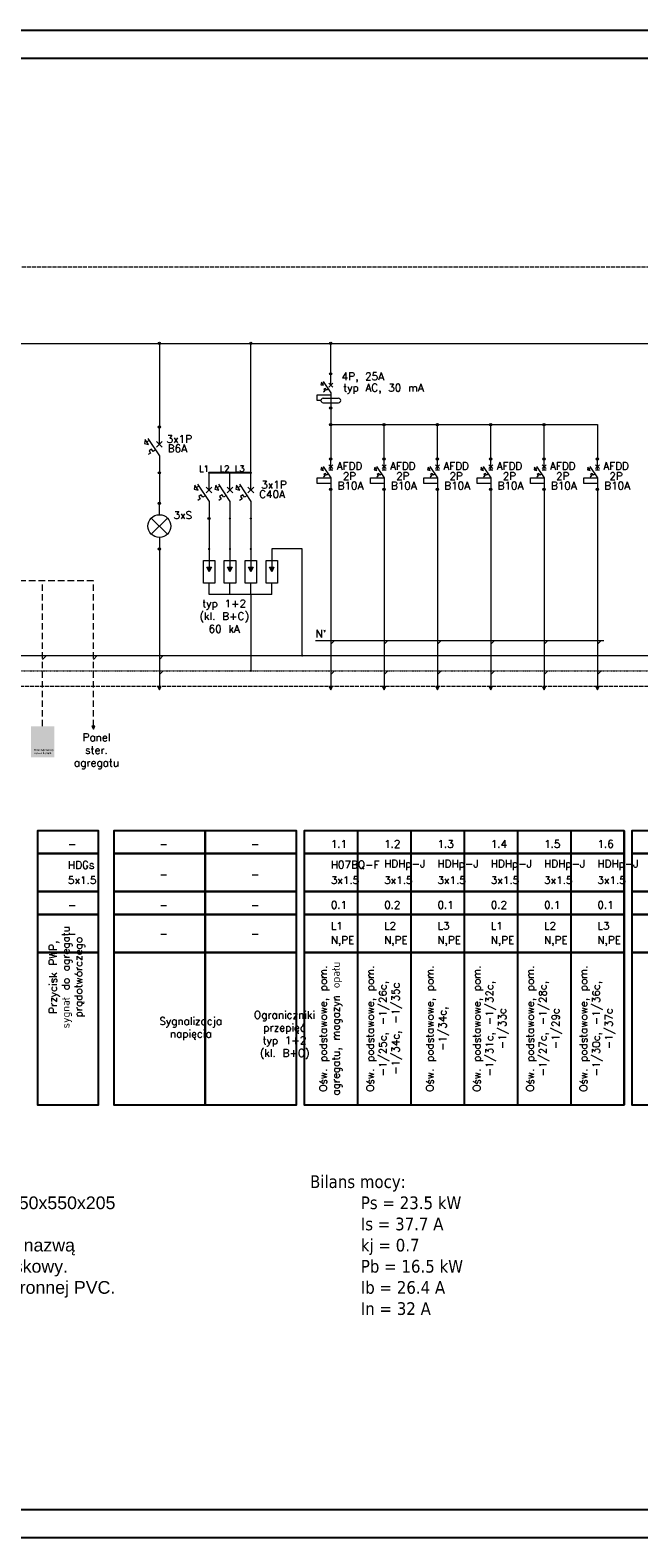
# Model space of a CAD drawing. Header units: millimetres. Extents: x -14609 to 44937, y 52278 to 67558.
# Tile 17 of 48: x 35961 to 37160, y 52278 to 55248. Entities that reach past the tile are written whole.
import ezdxf

# ---------------------------------------------------------------- set-up
doc = ezdxf.new("R2010")
doc.units = ezdxf.units.MM
for name, pattern in [('_DASH', [10, 8, -2]), ('ArcadiaLine2077533452649863992', [0]), ('CACHE', [9.525, 6.35, -3.175]), ('DASHED2', [0.09525, 0.0635, -0.03175])]:
    doc.linetypes.add(name, pattern=pattern)
doc.layers.add('[Pp] el. dodatkowe  (p.poż)', color=255, linetype='Continuous')
doc.layers.add('IE_Schemat', color=7, linetype='Continuous', lineweight=25)
doc.styles.add('ArCADiaStyle', font='txt.shx')
doc.styles.add('MB_Elektryka', font='arial.ttf')
doc.styles.get("Standard").update_dxf_attribs({"font": 'arial.ttf'})

# ---------------------------------------------------------------- blocks, each defined once
blk = doc.blocks.new('*U22')
for p, q in [((0, 540), (0, 0)), ((105, 540), (105, 0)), ((210, 540), (210, 0)), ((315, 540), (315, 0)), ((420, 540), (420, 0)), ((525, 540), (525, 0))]:
    blk.add_line(p, q)
at = {"layer": 'IE_Schemat'}
for points in [[(-105, 495), (525, 495), (525, 540), (-105, 540)], [(-105, 420), (525, 420), (525, 495), (-105, 495)], [(-105, 375), (525, 375), (525, 420), (-105, 420)], [(-105, 300), (525, 300), (525, 375), (-105, 375)], [(525, 300), (-105, 300), (-105, 0), (525, 0)]]:
    blk.add_lwpolyline(points, close=True, dxfattribs=at)
blk = doc.blocks.new('*U69')
for points in [[(0, 0), (-6200, 0), (-6200, 2970), (0, 2970)], [(-55, 55), (-6000, 55), (-6000, 2915), (-55, 2915)]]:
    blk.add_lwpolyline(points, close=True)
blk = doc.blocks.new('[Pp] p.poż. WP')
at = {"layer": '[Pp] el. dodatkowe  (p.poż)', "lineweight": 5}
h = blk.add_hatch(color=0, dxfattribs=at)
h.paths.add_polyline_path([(-12.8, 37.8), (25.3, 37.8), (25.3, -12.8), (-12.8, -12.8)])
h.paths.add_polyline_path([(-12.5, 37.5), (25, 37.5), (25, -12.5), (-12.5, -12.5)], flags=16)
h.paths.add_polyline_path([(-11.3, 2.8), (23.8, 2.8), (23.8, -10.8), (-11.3, -10.8)], flags=0)
h.paths.add_polyline_path([(-11, 2.5), (23.5, 2.5), (23.5, -10.5), (-11, -10.5)], flags=0)
h.paths.add_polyline_path([(8.8, 33.6), (5.3, 33.6), (1.3, 18), (9.5, 20.5), (6.2, 11.1), (4.8, 12.2), (4.5, 6), (8.6, 10.6), (6.9, 10.8), (12.5, 23.1), (3.9, 20.8)], flags=0)
h = blk.add_hatch(color=1, dxfattribs=at)
h.paths.add_polyline_path([(-12.5, 37.5), (25, 37.5), (25, -12.5), (-12.5, -12.5)])
h.paths.add_polyline_path([(8.8, 33.6), (5.3, 33.6), (1.3, 18), (9.5, 20.5), (6.2, 11.1), (4.8, 12.2), (4.5, 6), (8.6, 10.6), (6.9, 10.8), (12.5, 23.1), (3.9, 20.8)], flags=16)
h.paths.add_polyline_path([(-11.3, 2.8), (23.8, 2.8), (23.8, -10.8), (-11.3, -10.8)], flags=16)
h.paths.add_polyline_path([(-11, 2.5), (23.5, 2.5), (23.5, -10.5), (-11, -10.5)], flags=0)
at = {"layer": '[Pp] el. dodatkowe  (p.poż)', "color": 0, "lineweight": 5, "insert": (-8, 0.7), "char_height": 3, "width": 30.34, "attachment_point": 1, "style": 'MB_Elektryka'}
blk.add_mtext('{\\W0.9;Przeciwpo\\fArial|b0|i0|c238|p34;żarowy^Jwyłącznik prądu}', dxfattribs=at)

msp = doc.modelspace()

# ---------------------------------------------------------------- hatches: boundary and pattern name
at = {"layer": 'IE_Schemat', "linetype": 'Continuous'}
for points in [[(36217.9, 54631.3), (36217.8, 54631.9), (36217, 54633.1), (36215.6, 54633.6), (36214.2, 54633.1), (36213.5, 54631.9), (36213.4, 54631.3), (36213.5, 54630.8), (36214.2, 54629.6), (36215.6, 54629.1), (36217, 54629.6), (36217.8, 54630.8)], [(36397.9, 54631.3), (36397.8, 54631.9), (36397, 54633.1), (36395.6, 54633.6), (36394.2, 54633.1), (36393.5, 54631.9), (36393.4, 54631.3), (36393.5, 54630.8), (36394.2, 54629.6), (36395.6, 54629.1), (36397, 54629.6), (36397.8, 54630.8)], [(36555.4, 54631.3), (36555.3, 54631.9), (36554.5, 54633.1), (36553.1, 54633.6), (36551.7, 54633.1), (36551, 54631.9), (36550.9, 54631.3), (36551, 54630.8), (36551.7, 54629.6), (36553.1, 54629.1), (36554.5, 54629.6), (36555.3, 54630.8)], [(36555.4, 54571.3), (36555.3, 54571.9), (36554.5, 54573.1), (36553.1, 54573.6), (36551.7, 54573.1), (36551, 54571.9), (36550.9, 54571.3), (36551, 54570.8), (36551.7, 54569.6), (36553.1, 54569.1), (36554.5, 54569.6), (36555.3, 54570.8)], [(36555.4, 54503.8), (36555.3, 54504.4), (36554.5, 54505.6), (36553.1, 54506.1), (36551.7, 54505.6), (36551, 54504.4), (36550.9, 54503.8), (36551, 54503.3), (36551.7, 54502.1), (36553.1, 54501.6), (36554.5, 54502.1), (36555.3, 54503.3)], [(36555.4, 54503.8), (36555.3, 54504.4), (36554.5, 54505.6), (36553.1, 54506.1), (36551.7, 54505.6), (36551, 54504.4), (36550.9, 54503.8), (36551, 54503.3), (36551.7, 54502.1), (36553.1, 54501.6), (36554.5, 54502.1), (36555.3, 54503.3)], [(36555.4, 54503.8), (36555.3, 54504.4), (36554.5, 54505.6), (36553.1, 54506.1), (36551.7, 54505.6), (36551, 54504.4), (36550.9, 54503.8), (36551, 54503.3), (36551.7, 54502.1), (36553.1, 54501.6), (36554.5, 54502.1), (36555.3, 54503.3)], [(36555.4, 54503.8), (36555.3, 54504.4), (36554.5, 54505.6), (36553.1, 54506.1), (36551.7, 54505.6), (36551, 54504.4), (36550.9, 54503.8), (36551, 54503.3), (36551.7, 54502.1), (36553.1, 54501.6), (36554.5, 54502.1), (36555.3, 54503.3)], [(36555.4, 54503.8), (36555.3, 54504.4), (36554.5, 54505.6), (36553.1, 54506.1), (36551.7, 54505.6), (36551, 54504.4), (36550.9, 54503.8), (36551, 54503.3), (36551.7, 54502.1), (36553.1, 54501.6), (36554.5, 54502.1), (36555.3, 54503.3)], [(36555.4, 54503.8), (36555.3, 54504.4), (36554.5, 54505.6), (36553.1, 54506.1), (36551.7, 54505.6), (36551, 54504.4), (36550.9, 54503.8), (36551, 54503.3), (36551.7, 54502.1), (36553.1, 54501.6), (36554.5, 54502.1), (36555.3, 54503.3)], [(36555.4, 54503.8), (36555.3, 54504.4), (36554.5, 54505.6), (36553.1, 54506.1), (36551.7, 54505.6), (36551, 54504.4), (36550.9, 54503.8), (36551, 54503.3), (36551.7, 54502.1), (36553.1, 54501.6), (36554.5, 54502.1), (36555.3, 54503.3)], [(36555.4, 54503.8), (36555.3, 54504.4), (36554.5, 54505.6), (36553.1, 54506.1), (36551.7, 54505.6), (36551, 54504.4), (36550.9, 54503.8), (36551, 54503.3), (36551.7, 54502.1), (36553.1, 54501.6), (36554.5, 54502.1), (36555.3, 54503.3)], [(36555.4, 54503.8), (36555.3, 54504.4), (36554.5, 54505.6), (36553.1, 54506.1), (36551.7, 54505.6), (36551, 54504.4), (36550.9, 54503.8), (36551, 54503.3), (36551.7, 54502.1), (36553.1, 54501.6), (36554.5, 54502.1), (36555.3, 54503.3)], [(36555.4, 54471.3), (36555.3, 54471.9), (36554.5, 54473.1), (36553.1, 54473.6), (36551.7, 54473.1), (36551, 54471.9), (36550.9, 54471.3), (36551, 54470.8), (36551.7, 54469.6), (36553.1, 54469.1), (36554.5, 54469.6), (36555.3, 54470.8)], [(36660.4, 54471.3), (36660.3, 54471.9), (36659.5, 54473.1), (36658.1, 54473.6), (36656.7, 54473.1), (36656, 54471.9), (36655.9, 54471.3), (36656, 54470.8), (36656.7, 54469.6), (36658.1, 54469.1), (36659.5, 54469.6), (36660.3, 54470.8)], [(36765.4, 54471.3), (36765.3, 54471.9), (36764.5, 54473.1), (36763.1, 54473.6), (36761.7, 54473.1), (36761, 54471.9), (36760.9, 54471.3), (36761, 54470.8), (36761.7, 54469.6), (36763.1, 54469.1), (36764.5, 54469.6), (36765.3, 54470.8)], [(36870.4, 54471.3), (36870.3, 54471.9), (36869.5, 54473.1), (36868.1, 54473.6), (36866.7, 54473.1), (36866, 54471.9), (36865.9, 54471.3), (36866, 54470.8), (36866.7, 54469.6), (36868.1, 54469.1), (36869.5, 54469.6), (36870.3, 54470.8)], [(36975.4, 54471.3), (36975.3, 54471.9), (36974.5, 54473.1), (36973.1, 54473.6), (36971.7, 54473.1), (36971, 54471.9), (36970.9, 54471.3), (36971, 54470.8), (36971.7, 54469.6), (36973.1, 54469.1), (36974.5, 54469.6), (36975.3, 54470.8)], [(36217.9, 54466.3), (36217.8, 54466.9), (36217, 54468.1), (36215.6, 54468.6), (36214.2, 54468.1), (36213.5, 54466.9), (36213.4, 54466.3), (36213.5, 54465.8), (36214.2, 54464.6), (36215.6, 54464.1), (36217, 54464.6), (36217.8, 54465.8)], [(36555.4, 54403.8), (36555.3, 54404.4), (36554.5, 54405.6), (36553.1, 54406.1), (36551.7, 54405.6), (36551, 54404.4), (36550.9, 54403.8), (36551, 54403.3), (36551.7, 54402.1), (36553.1, 54401.6), (36554.5, 54402.1), (36555.3, 54403.3)], [(36660.4, 54403.8), (36660.3, 54404.4), (36659.5, 54405.6), (36658.1, 54406.1), (36656.7, 54405.6), (36656, 54404.4), (36655.9, 54403.8), (36656, 54403.3), (36656.7, 54402.1), (36658.1, 54401.6), (36659.5, 54402.1), (36660.3, 54403.3)], [(36765.4, 54403.8), (36765.3, 54404.4), (36764.5, 54405.6), (36763.1, 54406.1), (36761.7, 54405.6), (36761, 54404.4), (36760.9, 54403.8), (36761, 54403.3), (36761.7, 54402.1), (36763.1, 54401.6), (36764.5, 54402.1), (36765.3, 54403.3)], [(36870.4, 54403.8), (36870.3, 54404.4), (36869.5, 54405.6), (36868.1, 54406.1), (36866.7, 54405.6), (36866, 54404.4), (36865.9, 54403.8), (36866, 54403.3), (36866.7, 54402.1), (36868.1, 54401.6), (36869.5, 54402.1), (36870.3, 54403.3)], [(36975.4, 54403.8), (36975.3, 54404.4), (36974.5, 54405.6), (36973.1, 54406.1), (36971.7, 54405.6), (36971, 54404.4), (36970.9, 54403.8), (36971, 54403.3), (36971.7, 54402.1), (36973.1, 54401.6), (36974.5, 54402.1), (36975.3, 54403.3)], [(37080.4, 54403.8), (37080.3, 54404.4), (37079.5, 54405.6), (37078.1, 54406.1), (37076.7, 54405.6), (37076, 54404.4), (37075.9, 54403.8), (37076, 54403.3), (37076.7, 54402.1), (37078.1, 54401.6), (37079.5, 54402.1), (37080.3, 54403.3)], [(36217.9, 54376.3), (36217.8, 54376.9), (36217, 54378.1), (36215.6, 54378.6), (36214.2, 54378.1), (36213.5, 54376.9), (36213.4, 54376.3), (36213.5, 54375.8), (36214.2, 54374.6), (36215.6, 54374.1), (36217, 54374.6), (36217.8, 54375.8)], [(36315.7, 54376.3), (36315.6, 54376.9), (36314.8, 54378.1), (36313.4, 54378.6), (36312, 54378.1), (36311.3, 54376.9), (36311.2, 54376.3), (36311.3, 54375.8), (36312, 54374.6), (36313.4, 54374.1), (36314.8, 54374.6), (36315.6, 54375.8)], [(36356.8, 54376.3), (36356.7, 54376.9), (36355.9, 54378.1), (36354.5, 54378.6), (36353.1, 54378.1), (36352.4, 54376.9), (36352.3, 54376.3), (36352.4, 54375.8), (36353.1, 54374.6), (36354.5, 54374.1), (36355.9, 54374.6), (36356.7, 54375.8)], [(36397.9, 54376.3), (36397.8, 54376.9), (36397, 54378.1), (36395.6, 54378.6), (36394.2, 54378.1), (36393.5, 54376.9), (36393.4, 54376.3), (36393.5, 54375.8), (36394.2, 54374.6), (36395.6, 54374.1), (36397, 54374.6), (36397.8, 54375.8)], [(36555.4, 54343.8), (36555.3, 54344.4), (36554.5, 54345.6), (36553.1, 54346.1), (36551.7, 54345.6), (36551, 54344.4), (36550.9, 54343.8), (36551, 54343.3), (36551.7, 54342.1), (36553.1, 54341.6), (36554.5, 54342.1), (36555.3, 54343.3)], [(36660.4, 54343.8), (36660.3, 54344.4), (36659.5, 54345.6), (36658.1, 54346.1), (36656.7, 54345.6), (36656, 54344.4), (36655.9, 54343.8), (36656, 54343.3), (36656.7, 54342.1), (36658.1, 54341.6), (36659.5, 54342.1), (36660.3, 54343.3)], [(36765.4, 54343.8), (36765.3, 54344.4), (36764.5, 54345.6), (36763.1, 54346.1), (36761.7, 54345.6), (36761, 54344.4), (36760.9, 54343.8), (36761, 54343.3), (36761.7, 54342.1), (36763.1, 54341.6), (36764.5, 54342.1), (36765.3, 54343.3)], [(36870.4, 54343.8), (36870.3, 54344.4), (36869.5, 54345.6), (36868.1, 54346.1), (36866.7, 54345.6), (36866, 54344.4), (36865.9, 54343.8), (36866, 54343.3), (36866.7, 54342.1), (36868.1, 54341.6), (36869.5, 54342.1), (36870.3, 54343.3)], [(36975.4, 54343.8), (36975.3, 54344.4), (36974.5, 54345.6), (36973.1, 54346.1), (36971.7, 54345.6), (36971, 54344.4), (36970.9, 54343.8), (36971, 54343.3), (36971.7, 54342.1), (36973.1, 54341.6), (36974.5, 54342.1), (36975.3, 54343.3)], [(37080.4, 54343.8), (37080.3, 54344.4), (37079.5, 54345.6), (37078.1, 54346.1), (37076.7, 54345.6), (37076, 54344.4), (37075.9, 54343.8), (37076, 54343.3), (37076.7, 54342.1), (37078.1, 54341.6), (37079.5, 54342.1), (37080.3, 54343.3)], [(36217.9, 54316.3), (36217.8, 54316.9), (36217, 54318.1), (36215.6, 54318.6), (36214.2, 54318.1), (36213.5, 54316.9), (36213.4, 54316.3), (36213.5, 54315.8), (36214.2, 54314.6), (36215.6, 54314.1), (36217, 54314.6), (36217.8, 54315.8)], [(36315.7, 54286.3), (36315.6, 54286.9), (36314.8, 54288.1), (36313.4, 54288.6), (36312, 54288.1), (36311.3, 54286.9), (36311.2, 54286.3), (36311.3, 54285.8), (36312, 54284.6), (36313.4, 54284.1), (36314.8, 54284.6), (36315.6, 54285.8)], [(36356.8, 54286.3), (36356.7, 54286.9), (36355.9, 54288.1), (36354.5, 54288.6), (36353.1, 54288.1), (36352.4, 54286.9), (36352.3, 54286.3), (36352.4, 54285.8), (36353.1, 54284.6), (36354.5, 54284.1), (36355.9, 54284.6), (36356.7, 54285.8)], [(36397.9, 54286.3), (36397.8, 54286.9), (36397, 54288.1), (36395.6, 54288.6), (36394.2, 54288.1), (36393.5, 54286.9), (36393.4, 54286.3), (36393.5, 54285.8), (36394.2, 54284.6), (36395.6, 54284.1), (36397, 54284.6), (36397.8, 54285.8)], [(36217.9, 54226.3), (36217.8, 54226.9), (36217, 54228.1), (36215.6, 54228.6), (36214.2, 54228.1), (36213.5, 54226.9), (36213.4, 54226.3), (36213.5, 54225.8), (36214.2, 54224.6), (36215.6, 54224.1), (36217, 54224.6), (36217.8, 54225.8)], [(36315.7, 54226.3), (36315.6, 54226.9), (36314.8, 54228.1), (36313.4, 54228.6), (36312, 54228.1), (36311.3, 54226.9), (36311.2, 54226.3), (36311.3, 54225.8), (36312, 54224.6), (36313.4, 54224.1), (36314.8, 54224.6), (36315.6, 54225.8)], [(36356.8, 54226.3), (36356.7, 54226.9), (36355.9, 54228.1), (36354.5, 54228.6), (36353.1, 54228.1), (36352.4, 54226.9), (36352.3, 54226.3), (36352.4, 54225.8), (36353.1, 54224.6), (36354.5, 54224.1), (36355.9, 54224.6), (36356.7, 54225.8)], [(36397.9, 54226.3), (36397.8, 54226.9), (36397, 54228.1), (36395.6, 54228.6), (36394.2, 54228.1), (36393.5, 54226.9), (36393.4, 54226.3), (36393.5, 54225.8), (36394.2, 54224.6), (36395.6, 54224.1), (36397, 54224.6), (36397.8, 54225.8)], [(36313.4, 54181.3), (36308.9, 54190.3), (36317.9, 54190.3)], [(36354.5, 54181.3), (36350, 54190.3), (36359, 54190.3)], [(36395.6, 54181.3), (36391.1, 54190.3), (36400.1, 54190.3)], [(36436.7, 54181.3), (36432.2, 54190.3), (36441.2, 54190.3)], [(36499, 54016.3), (36498.9, 54016.9), (36498.1, 54018.1), (36496.7, 54018.6), (36495.4, 54018.1), (36494.6, 54016.9), (36494.5, 54016.3), (36494.6, 54015.8), (36495.4, 54014.6), (36496.7, 54014.1), (36498.1, 54014.6), (36498.9, 54015.8)], [(36397.9, 53986.3), (36397.8, 53986.9), (36397, 53988.1), (36395.6, 53988.6), (36394.2, 53988.1), (36393.5, 53986.9), (36393.4, 53986.3), (36393.5, 53985.8), (36394.2, 53984.6), (36395.6, 53984.1), (36397, 53984.6), (36397.8, 53985.8)], [(36212.6, 53954.8), (36215.6, 53948.8), (36218.6, 53954.8)], [(36550.1, 53954.7), (36553.1, 53948.7), (36556.1, 53954.7)], [(36655.1, 53954.7), (36658.1, 53948.7), (36661.1, 53954.7)], [(36760.1, 53954.7), (36763.1, 53948.7), (36766.1, 53954.7)], [(36865.1, 53954.7), (36868.1, 53948.7), (36871.1, 53954.7)], [(36970.1, 53954.7), (36973.1, 53948.7), (36976.1, 53954.7)], [(37075.1, 53954.7), (37078.1, 53948.7), (37081.1, 53954.7)], [(36082.6, 53877.2), (36085.6, 53871.2), (36088.6, 53877.2)]]:
    msp.add_hatch(color=256, dxfattribs=at).paths.add_polyline_path(points)

# ---------------------------------------------------------------- linework, layer by layer
at = {"layer": 'IE_Schemat', "linetype": 'ArcadiaLine2077533452649863992', "lineweight": 18}
for p, q in [((35210.6, 54631.3), (39683, 54631.3)), ((36215.6, 54631.3), (36215.6, 54466.3)), ((36395.6, 54376.3), (36395.6, 54631.3)), ((36553.1, 54571.3), (36553.1, 54631.3)), ((36553.1, 54548.8), (36553.1, 54571.3)), ((36526.1, 54518.8), (36526.1, 54530.1)), ((36526.1, 54530.1), (36553.1, 54530.1)), ((36534.5, 54555), (36533.4, 54549.8)), ((36533.4, 54549.8), (36538.6, 54548.7)), ((36538.6, 54548.7), (36534.5, 54555)), ((36539.7, 54553.9), (36536.6, 54551.9)), ((36538.1, 54556.3), (36553.1, 54533.8)), ((36541.6, 54537.2), (36538.5, 54535.2)), ((36542.7, 54542.4), (36539.6, 54540.4)), ((36539.6, 54540.4), (36541.6, 54537.2)), ((36544.7, 54539.3), (36542.7, 54542.4)), ((36542.7, 54542.4), (36542.7, 54542.4)), ((36547.9, 54541.3), (36544.7, 54539.3)), ((36549.4, 54552.6), (36556.9, 54545.1)), ((36556.9, 54552.6), (36549.4, 54545.1)), ((36553.1, 54533.8), (36553.1, 54503.8)), ((36533.6, 54518.8), (36526.1, 54518.8)), ((36538.1, 54523.3), (36568.1, 54523.3)), ((36538.1, 54514.3), (36568.1, 54514.3)), ((36553.1, 54503.8), (36553.1, 54471.3)), ((36553.1, 54471.3), (36553.1, 54403.8)), ((36553.1, 54471.3), (37078.1, 54471.3)), ((36658.1, 54403.8), (36658.1, 54471.3)), ((36763.1, 54403.8), (36763.1, 54471.3)), ((36868.1, 54403.8), (36868.1, 54471.3)), ((36973.1, 54403.8), (36973.1, 54471.3)), ((37078.1, 54471.3), (37078.1, 54403.8)), ((36187.7, 54441.8), (36186.1, 54434.1)), ((36193.9, 54432.4), (36187.7, 54441.8)), ((36195.5, 54440.2), (36190.8, 54437.1)), ((36193.1, 54443.8), (36215.6, 54410.1)), ((36215.6, 54432.6), (36215.6, 54466.3)), ((36186.1, 54434.1), (36193.9, 54432.4)), ((36198.3, 54415.2), (36193.6, 54412.1)), ((36200, 54423), (36195.3, 54419.9)), ((36195.3, 54419.9), (36198.3, 54415.2)), ((36203, 54418.3), (36200, 54423)), ((36200, 54423), (36200, 54423)), ((36207.8, 54421.3), (36203, 54418.3)), ((36210, 54438.2), (36221.3, 54426.9)), ((36221.3, 54438.2), (36210, 54426.9)), ((36215.6, 54410.1), (36215.6, 54376.3)), ((36534.5, 54387.5), (36533.4, 54382.3)), ((36533.4, 54382.3), (36538.6, 54381.2)), ((36538.6, 54381.2), (36534.5, 54387.5)), ((36539.7, 54386.4), (36536.6, 54384.4)), ((36538.1, 54388.8), (36553.1, 54366.3)), ((36557.1, 54381.3), (36549.1, 54381.3)), ((36549.4, 54392.1), (36556.9, 54384.6)), ((36556.9, 54392.1), (36549.4, 54384.6)), ((36553.1, 54381.3), (36553.1, 54403.8)), ((36639.5, 54387.5), (36638.4, 54382.3)), ((36638.4, 54382.3), (36643.6, 54381.2)), ((36643.6, 54381.2), (36639.5, 54387.5)), ((36644.7, 54386.4), (36641.6, 54384.4)), ((36643.1, 54388.8), (36658.1, 54366.3)), ((36662.1, 54381.3), (36654.1, 54381.3)), ((36654.4, 54392.1), (36661.9, 54384.6)), ((36661.9, 54392.1), (36654.4, 54384.6)), ((36658.1, 54381.3), (36658.1, 54403.8)), ((36744.5, 54387.5), (36743.4, 54382.3)), ((36743.4, 54382.3), (36748.6, 54381.2)), ((36748.6, 54381.2), (36744.5, 54387.5)), ((36749.7, 54386.4), (36746.6, 54384.4)), ((36748.1, 54388.8), (36763.1, 54366.3)), ((36767.1, 54381.3), (36759.1, 54381.3)), ((36759.4, 54392.1), (36766.9, 54384.6)), ((36766.9, 54392.1), (36759.4, 54384.6)), ((36763.1, 54381.3), (36763.1, 54403.8)), ((36849.5, 54387.5), (36848.4, 54382.3)), ((36848.4, 54382.3), (36853.6, 54381.2)), ((36853.6, 54381.2), (36849.5, 54387.5)), ((36854.7, 54386.4), (36851.6, 54384.4)), ((36853.1, 54388.8), (36868.1, 54366.3)), ((36872.1, 54381.3), (36864.1, 54381.3)), ((36864.4, 54392.1), (36871.9, 54384.6)), ((36871.9, 54392.1), (36864.4, 54384.6)), ((36868.1, 54381.3), (36868.1, 54403.8)), ((36954.5, 54387.5), (36953.4, 54382.3)), ((36953.4, 54382.3), (36958.6, 54381.2)), ((36958.6, 54381.2), (36954.5, 54387.5)), ((36959.7, 54386.4), (36956.6, 54384.4)), ((36958.1, 54388.8), (36973.1, 54366.3)), ((36977.1, 54381.3), (36969.1, 54381.3)), ((36969.4, 54392.1), (36976.9, 54384.6)), ((36976.9, 54392.1), (36969.4, 54384.6)), ((36973.1, 54381.3), (36973.1, 54403.8)), ((37059.5, 54387.5), (37058.4, 54382.3)), ((37058.4, 54382.3), (37063.6, 54381.2)), ((37063.6, 54381.2), (37059.5, 54387.5)), ((37064.7, 54386.4), (37061.6, 54384.4)), ((37063.1, 54388.8), (37078.1, 54366.3)), ((37082.1, 54381.3), (37074.1, 54381.3)), ((37074.4, 54392.1), (37081.9, 54384.6)), ((37081.9, 54392.1), (37074.4, 54384.6)), ((37078.1, 54381.3), (37078.1, 54403.8)), ((36215.6, 54376.3), (36215.6, 54316.3)), ((36285.5, 54351.8), (36283.9, 54344.1)), ((36291.7, 54342.4), (36285.5, 54351.8)), ((36290.9, 54353.8), (36313.4, 54320.1)), ((36313.4, 54342.6), (36313.4, 54376.3)), ((36326.6, 54351.8), (36325, 54344.1)), ((36332.8, 54342.4), (36326.6, 54351.8)), ((36332, 54353.8), (36354.5, 54320.1)), ((36354.5, 54342.6), (36354.5, 54376.3)), ((36367.7, 54351.8), (36366.1, 54344.1)), ((36373.9, 54342.4), (36367.7, 54351.8)), ((36373.1, 54353.8), (36395.6, 54320.1)), ((36395.6, 54342.6), (36395.6, 54376.3)), ((36526.1, 54355.1), (36526.1, 54366.3)), ((36526.1, 54366.3), (36553.1, 54366.3)), ((36553.1, 54355.1), (36526.1, 54355.1)), ((36541.6, 54369.7), (36538.5, 54367.7)), ((36542.7, 54374.9), (36539.6, 54372.9)), ((36539.6, 54372.9), (36541.6, 54369.7)), ((36544.7, 54371.8), (36542.7, 54374.9)), ((36542.7, 54374.9), (36542.7, 54374.9)), ((36547.9, 54373.8), (36544.7, 54371.8)), ((36553.1, 54366.3), (36553.1, 54343.8)), ((36631.1, 54355.1), (36631.1, 54366.3)), ((36631.1, 54366.3), (36658.1, 54366.3)), ((36658.1, 54355.1), (36631.1, 54355.1)), ((36646.6, 54369.7), (36643.5, 54367.7)), ((36647.7, 54374.9), (36644.6, 54372.9)), ((36644.6, 54372.9), (36646.6, 54369.7)), ((36649.7, 54371.8), (36647.7, 54374.9)), ((36647.7, 54374.9), (36647.7, 54374.9)), ((36652.9, 54373.8), (36649.7, 54371.8)), ((36658.1, 54366.3), (36658.1, 54343.8)), ((36736.1, 54355.1), (36736.1, 54366.3)), ((36736.1, 54366.3), (36763.1, 54366.3)), ((36763.1, 54355.1), (36736.1, 54355.1)), ((36751.6, 54369.7), (36748.5, 54367.7)), ((36752.7, 54374.9), (36749.6, 54372.9)), ((36749.6, 54372.9), (36751.6, 54369.7)), ((36754.7, 54371.8), (36752.7, 54374.9)), ((36752.7, 54374.9), (36752.7, 54374.9)), ((36757.9, 54373.8), (36754.7, 54371.8)), ((36763.1, 54366.3), (36763.1, 54343.8)), ((36841.1, 54355.1), (36841.1, 54366.3)), ((36841.1, 54366.3), (36868.1, 54366.3)), ((36868.1, 54355.1), (36841.1, 54355.1)), ((36856.6, 54369.7), (36853.5, 54367.7)), ((36857.7, 54374.9), (36854.6, 54372.9)), ((36854.6, 54372.9), (36856.6, 54369.7)), ((36859.7, 54371.8), (36857.7, 54374.9)), ((36857.7, 54374.9), (36857.7, 54374.9)), ((36862.9, 54373.8), (36859.7, 54371.8)), ((36868.1, 54366.3), (36868.1, 54343.8)), ((36946.1, 54355.1), (36946.1, 54366.3)), ((36946.1, 54366.3), (36973.1, 54366.3)), ((36973.1, 54355.1), (36946.1, 54355.1)), ((36961.6, 54369.7), (36958.5, 54367.7)), ((36962.7, 54374.9), (36959.6, 54372.9)), ((36959.6, 54372.9), (36961.6, 54369.7)), ((36964.7, 54371.8), (36962.7, 54374.9)), ((36962.7, 54374.9), (36962.7, 54374.9)), ((36967.9, 54373.8), (36964.7, 54371.8)), ((36973.1, 54366.3), (36973.1, 54343.8)), ((37051.1, 54355.1), (37051.1, 54366.3)), ((37051.1, 54366.3), (37078.1, 54366.3)), ((37078.1, 54355.1), (37051.1, 54355.1)), ((37066.6, 54369.7), (37063.5, 54367.7)), ((37067.7, 54374.9), (37064.6, 54372.9)), ((37064.6, 54372.9), (37066.6, 54369.7)), ((37069.7, 54371.8), (37067.7, 54374.9)), ((37067.7, 54374.9), (37067.7, 54374.9)), ((37072.9, 54373.8), (37069.7, 54371.8)), ((37078.1, 54366.3), (37078.1, 54343.8)), ((36283.9, 54344.1), (36291.7, 54342.4)), ((36293.3, 54350.2), (36288.6, 54347.1)), ((36296.1, 54325.2), (36291.4, 54322.1)), ((36297.8, 54333), (36293.1, 54329.9)), ((36293.1, 54329.9), (36296.1, 54325.2)), ((36300.8, 54328.3), (36297.8, 54333)), ((36297.8, 54333), (36297.8, 54333)), ((36305.6, 54331.3), (36300.8, 54328.3)), ((36307.8, 54348.2), (36319.1, 54336.9)), ((36319.1, 54348.2), (36307.8, 54336.9)), ((36325, 54344.1), (36332.8, 54342.4)), ((36334.4, 54350.2), (36329.7, 54347.1)), ((36337.2, 54325.2), (36332.5, 54322.1)), ((36338.9, 54333), (36334.2, 54329.9)), ((36334.2, 54329.9), (36337.2, 54325.2)), ((36341.9, 54328.3), (36338.9, 54333)), ((36338.9, 54333), (36338.9, 54333)), ((36346.7, 54331.3), (36341.9, 54328.3)), ((36348.9, 54348.2), (36360.2, 54336.9)), ((36360.2, 54348.2), (36348.9, 54336.9)), ((36366.1, 54344.1), (36373.9, 54342.4)), ((36375.5, 54350.2), (36370.8, 54347.1)), ((36378.3, 54325.2), (36373.6, 54322.1)), ((36380, 54333), (36375.3, 54329.9)), ((36375.3, 54329.9), (36378.3, 54325.2)), ((36383, 54328.3), (36380, 54333)), ((36380, 54333), (36380, 54333)), ((36387.8, 54331.3), (36383, 54328.3)), ((36390, 54348.2), (36401.3, 54336.9)), ((36401.3, 54348.2), (36390, 54336.9)), ((36553.1, 54343.8), (36553.1, 53948.7)), ((36658.1, 54343.8), (36658.1, 53948.7)), ((36763.1, 54343.8), (36763.1, 53948.7)), ((36868.1, 54343.8), (36868.1, 53948.7)), ((36973.1, 54343.8), (36973.1, 53948.7)), ((37078.1, 54343.8), (37078.1, 53948.7)), ((36215.6, 54293.8), (36215.6, 54316.3)), ((36313.4, 54320.1), (36313.4, 54286.3)), ((36354.5, 54320.1), (36354.5, 54286.3)), ((36395.6, 54320.1), (36395.6, 54286.3)), ((36199.7, 54255.4), (36231.6, 54287.2)), ((36199.7, 54287.2), (36231.6, 54255.4)), ((36313.4, 54286.3), (36313.4, 54226.3)), ((36354.5, 54286.3), (36354.5, 54226.3)), ((36395.6, 54286.3), (36395.6, 54226.3)), ((36215.6, 54248.8), (36215.6, 54226.3)), ((36215.6, 54226.3), (36215.6, 53948.8)), ((36302.2, 54158.8), (36302.2, 54203.8)), ((36302.2, 54203.8), (36324.7, 54203.8)), ((36313.4, 54226.3), (36313.4, 54190.3)), ((36324.7, 54203.8), (36324.7, 54158.8)), ((36343.3, 54158.8), (36343.3, 54203.8)), ((36343.3, 54203.8), (36365.8, 54203.8)), ((36354.5, 54226.3), (36354.5, 54190.3)), ((36365.8, 54203.8), (36365.8, 54158.8)), ((36384.4, 54158.8), (36384.4, 54203.8)), ((36384.4, 54203.8), (36406.9, 54203.8)), ((36395.6, 54226.3), (36395.6, 54190.3)), ((36406.9, 54203.8), (36406.9, 54158.8)), ((36425.5, 54158.8), (36425.5, 54203.8)), ((36425.5, 54203.8), (36448, 54203.8)), ((36436.7, 54226.3), (36436.7, 54190.3)), ((36496.7, 54226.3), (36436.7, 54226.3)), ((36448, 54203.8), (36448, 54158.8)), ((36496.7, 54016.3), (36496.7, 54226.3)), ((36313.4, 54181.3), (36308.9, 54190.3)), ((36308.9, 54190.3), (36317.9, 54190.3)), ((36317.9, 54190.3), (36313.4, 54181.3)), ((36354.5, 54181.3), (36350, 54190.3)), ((36350, 54190.3), (36359, 54190.3)), ((36359, 54190.3), (36354.5, 54181.3)), ((36395.6, 54181.3), (36391.1, 54190.3)), ((36391.1, 54190.3), (36400.1, 54190.3)), ((36400.1, 54190.3), (36395.6, 54181.3)), ((36436.7, 54181.3), (36432.2, 54190.3)), ((36432.2, 54190.3), (36441.2, 54190.3)), ((36441.2, 54190.3), (36436.7, 54181.3)), ((36324.7, 54158.8), (36302.2, 54158.8)), ((36313.4, 54136.3), (36313.4, 54158.8)), ((36365.8, 54158.8), (36343.3, 54158.8)), ((36354.5, 54136.3), (36354.5, 54158.8)), ((36406.9, 54158.8), (36384.4, 54158.8)), ((36395.6, 54136.3), (36395.6, 54158.8)), ((36448, 54158.8), (36425.5, 54158.8)), ((36436.7, 54136.3), (36436.7, 54158.8)), ((36436.7, 54136.3), (36313.4, 54136.3)), ((36395.6, 54136.3), (36395.6, 53986.3)), ((36560.6, 54046.2), (36553.1, 54038.7)), ((36665.6, 54046.2), (36658.1, 54038.7)), ((36770.6, 54046.2), (36763.1, 54038.7)), ((36875.6, 54046.2), (36868.1, 54038.7)), ((36980.6, 54046.2), (36973.1, 54038.7)), ((37085.6, 54046.2), (37078.1, 54038.7)), ((35993.1, 54016.3), (35985.6, 54008.8)), ((36093.1, 54016.3), (36085.6, 54008.8)), ((36223.1, 54016.3), (36215.6, 54008.8)), ((36223.1, 53986.3), (36215.6, 53978.8)), ((36560.6, 53986.2), (36553.1, 53978.7)), ((36665.6, 53986.2), (36658.1, 53978.7)), ((36770.6, 53986.2), (36763.1, 53978.7)), ((36875.6, 53986.2), (36868.1, 53978.7)), ((36980.6, 53986.2), (36973.1, 53978.7)), ((37085.6, 53986.2), (37078.1, 53978.7)), ((36212.6, 53954.8), (36215.6, 53948.8)), ((36218.6, 53954.8), (36212.6, 53954.8)), ((36215.6, 53948.8), (36218.6, 53954.8)), ((36550.1, 53954.7), (36553.1, 53948.7)), ((36556.1, 53954.7), (36550.1, 53954.7)), ((36553.1, 53948.7), (36556.1, 53954.7)), ((36655.1, 53954.7), (36658.1, 53948.7)), ((36661.1, 53954.7), (36655.1, 53954.7)), ((36658.1, 53948.7), (36661.1, 53954.7)), ((36760.1, 53954.7), (36763.1, 53948.7)), ((36766.1, 53954.7), (36760.1, 53954.7)), ((36763.1, 53948.7), (36766.1, 53954.7)), ((36865.1, 53954.7), (36868.1, 53948.7)), ((36871.1, 53954.7), (36865.1, 53954.7)), ((36868.1, 53948.7), (36871.1, 53954.7)), ((36970.1, 53954.7), (36973.1, 53948.7)), ((36976.1, 53954.7), (36970.1, 53954.7)), ((36973.1, 53948.7), (36976.1, 53954.7)), ((37075.1, 53954.7), (37078.1, 53948.7)), ((37081.1, 53954.7), (37075.1, 53954.7)), ((37078.1, 53948.7), (37081.1, 53954.7)), ((36082.6, 53877.2), (36085.6, 53871.2)), ((36088.6, 53877.2), (36082.6, 53877.2)), ((36085.6, 53871.2), (36088.6, 53877.2))]:
    msp.add_line(p, q, dxfattribs=at)
at = {"layer": 'IE_Schemat'}
msp.add_line((36395.6, 54376.3), (36313.4, 54376.3), dxfattribs=at)
at = {"layer": 'IE_Schemat', "linetype": 'CACHE', "lineweight": 5, "ltscale": 2, "extrusion": (0, 0, -1)}
for p, q in [((36085.6, 54163.6), (35885.6, 54163.6)), ((35985.6, 53877.2), (35985.6, 54163.6)), ((36085.6, 53877.2), (36085.6, 54163.6))]:
    msp.add_line(p, q, dxfattribs=at)
at = {"layer": 'IE_Schemat', "color": 154, "linetype": 'ArcadiaLine2077533452649863992', "lineweight": 18, "true_color": 0x0e518d}
msp.add_line((36523.1, 54046.2), (37090.6, 54046.2), dxfattribs=at)
at = {"layer": 'IE_Schemat', "color": 156, "linetype": 'ArcadiaLine2077533452649863992', "lineweight": 18, "true_color": 0x154889}
msp.add_line((35210.6, 54016.3), (39683, 54016.3), dxfattribs=at)
at = {"layer": 'IE_Schemat', "color": 53, "linetype": 'DASHED2', "lineweight": 18, "true_color": 0xf3e03b}
msp.add_line((35210.6, 53986.3), (39683, 53986.3), dxfattribs=at)
at = {"layer": 'IE_Schemat', "color": 7, "linetype": 'ArcadiaLine2077533452649863992', "lineweight": 18}
for p, q in [((36305.6, 53671.3), (36305.6, 53626.3)), ((36485.6, 53671.3), (36485.6, 53626.3)), ((35975.6, 53626.3), (36095.6, 53626.3)), ((35975.6, 53626.3), (36095.6, 53626.3)), ((35975.6, 53626.3), (36095.6, 53626.3)), ((35975.6, 53626.3), (36095.6, 53626.3)), ((36125.6, 53626.3), (36305.6, 53626.3)), ((36125.6, 53626.3), (36305.6, 53626.3)), ((36305.6, 53626.3), (36485.6, 53626.3)), ((36305.6, 53626.3), (36485.6, 53626.3)), ((36305.6, 53626.3), (36305.6, 53581.3)), ((36305.6, 53626.3), (36305.6, 53266.3)), ((36485.6, 53626.3), (36485.6, 53581.3)), ((36485.6, 53626.3), (36485.6, 53266.3)), ((36305.6, 53581.3), (36305.6, 53266.3)), ((36485.6, 53581.3), (36485.6, 53266.3)), ((36305.6, 53266.3), (36305.6, 53221.3)), ((36485.6, 53266.3), (36485.6, 53221.3)), ((36305.6, 53221.3), (36305.6, 53176.3)), ((36485.6, 53221.3), (36485.6, 53176.3)), ((36305.6, 53176.3), (36305.6, 53131.3)), ((36485.6, 53176.3), (36485.6, 53131.3)), ((36125.6, 53131.3), (36305.6, 53131.3)), ((36305.6, 53131.3), (36485.6, 53131.3))]:
    msp.add_line(p, q, dxfattribs=at)
at = {"layer": 'IE_Schemat', "color": 251, "linetype": '_DASH', "lineweight": 18}
msp.add_lwpolyline([(39683, 54781.3), (35210.6, 54781.3), (35210.6, 53956.3), (39683, 53956.3)], close=True, dxfattribs=at)
at = {"layer": 'IE_Schemat'}
for points in [[(35975.6, 53626.3), (36095.6, 53626.3), (36095.6, 53671.3), (35975.6, 53671.3)], [(36125.6, 53626.3), (36305.6, 53626.3), (36305.6, 53671.3), (36125.6, 53671.3)], [(36305.6, 53626.3), (36485.6, 53626.3), (36485.6, 53671.3), (36305.6, 53671.3)], [(35975.6, 53551.3), (36095.6, 53551.3), (36095.6, 53626.3), (35975.6, 53626.3)], [(36125.6, 53551.3), (36305.6, 53551.3), (36305.6, 53626.3), (36125.6, 53626.3)], [(36305.6, 53551.3), (36485.6, 53551.3), (36485.6, 53626.3), (36305.6, 53626.3)], [(35975.6, 53506.3), (36095.6, 53506.3), (36095.6, 53551.3), (35975.6, 53551.3)], [(36125.6, 53506.3), (36305.6, 53506.3), (36305.6, 53551.3), (36125.6, 53551.3)], [(36305.6, 53506.3), (36485.6, 53506.3), (36485.6, 53551.3), (36305.6, 53551.3)], [(35975.6, 53431.3), (36095.6, 53431.3), (36095.6, 53506.3), (35975.6, 53506.3)], [(36125.6, 53431.3), (36305.6, 53431.3), (36305.6, 53506.3), (36125.6, 53506.3)], [(36305.6, 53431.3), (36485.6, 53431.3), (36485.6, 53506.3), (36305.6, 53506.3)], [(36095.6, 53431.3), (35975.6, 53431.3), (35975.6, 53131.3), (36095.6, 53131.3)], [(36305.6, 53431.3), (36125.6, 53431.3), (36125.6, 53131.3), (36305.6, 53131.3)], [(36485.6, 53431.3), (36305.6, 53431.3), (36305.6, 53131.3), (36485.6, 53131.3)]]:
    msp.add_lwpolyline(points, close=True, dxfattribs=at)
at = {"layer": 'IE_Schemat', "linetype": 'ArcadiaLine2077533452649863992', "lineweight": 18}
for centre, radius in [((36215.6, 54631.3), 2.25), ((36395.6, 54631.3), 2.25), ((36553.1, 54631.3), 2.25), ((36553.1, 54571.3), 2.25), ((36553.1, 54503.8), 2.25), ((36553.1, 54503.8), 2.25), ((36553.1, 54503.8), 2.25), ((36553.1, 54503.8), 2.25), ((36553.1, 54503.8), 2.25), ((36553.1, 54503.8), 2.25), ((36553.1, 54503.8), 2.25), ((36553.1, 54503.8), 2.25), ((36553.1, 54503.8), 2.25), ((36553.1, 54471.3), 2.25), ((36658.1, 54471.3), 2.25), ((36763.1, 54471.3), 2.25), ((36868.1, 54471.3), 2.25), ((36973.1, 54471.3), 2.25), ((36215.6, 54466.3), 2.25), ((36553.1, 54403.8), 2.25), ((36658.1, 54403.8), 2.25), ((36763.1, 54403.8), 2.25), ((36868.1, 54403.8), 2.25), ((36973.1, 54403.8), 2.25), ((37078.1, 54403.8), 2.25), ((36215.6, 54376.3), 2.25), ((36553.1, 54343.8), 2.25), ((36658.1, 54343.8), 2.25), ((36763.1, 54343.8), 2.25), ((36868.1, 54343.8), 2.25), ((36973.1, 54343.8), 2.25), ((37078.1, 54343.8), 2.25), ((36215.6, 54271.3), 22.5), ((36215.6, 54316.3), 2.25), ((36313.4, 54286.3), 2.25), ((36215.6, 54226.3), 2.25)]:
    msp.add_circle(centre, radius, dxfattribs=at)
for centre, start_param, end_param in [((36538.1, 54518.8), 1.570796, 4.712389), ((36568.1, 54518.8), 4.712389, 7.853982)]:
    msp.add_ellipse(centre, major_axis=(4.5, 0), ratio=1, start_param=start_param, end_param=end_param, dxfattribs=at)

# ---------------------------------------------------------------- block references
for name, p in [('*U69', (40336.9, 52278.3)), ('*U22', (36605.6, 53131.3)), ('*U22', (37250.6, 53131.3))]:
    msp.add_blockref(name, p)
at = {"layer": 'IE_Schemat', "lineweight": 5, "extrusion": (0, 0, -1), "xscale": -1.209781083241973, "yscale": 1.209781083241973, "zscale": 1.209781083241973}
msp.add_blockref('[Pp] p.poż. WP', (-35978.2, 53831.4), dxfattribs=at)

# ---------------------------------------------------------------- texts
at = {"layer": 'IE_Schemat', "linetype": 'Continuous', "lineweight": 25, "style": 'ArCADiaStyle'}
for s, insert, char_height, attachment_point in [('4P, 25A ', (36616.2, 54563.9), 15, 5), ('typ AC, 30 mA', (36656.9, 54541.6), 15, 5), ('3x1P ', (36254.7, 54442.9), 15, 5), ('B6A ', (36251, 54424.3), 15, 5), ('L1  L2 L3  ', (36294.1, 54378.5), 12, 7), ('AFDD', (36589.9, 54389.8), 15, 5), ('AFDD', (36694.9, 54389.8), 15, 5), ('AFDD', (36799.9, 54389.8), 15, 5), ('AFDD', (36904.9, 54389.8), 15, 5), ('AFDD', (37009.9, 54389.8), 15, 5), ('AFDD', (37114.9, 54389.8), 15, 5), ('3x1P ', (36441.1, 54352.9), 15, 5), ('B10A ', (36591.9, 54351.2), 15, 5), ('2P ', (36589.9, 54369.8), 15, 5), ('B10A ', (36696.9, 54351.2), 15, 5), ('2P ', (36694.9, 54369.8), 15, 5), ('B10A ', (36801.9, 54351.2), 15, 5), ('2P ', (36799.9, 54369.8), 15, 5), ('B10A ', (36906.9, 54351.2), 15, 5), ('2P ', (36904.9, 54369.8), 15, 5), ('B10A ', (37011.9, 54351.2), 15, 5), ('2P ', (37009.9, 54369.8), 15, 5), ('B10A ', (37116.9, 54351.2), 15, 5), ('2P ', (37114.9, 54369.8), 15, 5), ('C40A ', (36437.4, 54334.3), 15, 5), ('3xS ', (36261.8, 54292.9), 15, 5), ('typ 1+2\\P(kl. B+C)\\P60 kA ', (36343.2, 54093.9), 15, 5), ("N'", (36523.1, 54059.2), 15, 4), ('Panel \\Pster.\\Pagregatu', (36091.7, 53827.8), 15, 5)]:
    msp.add_mtext(s, dxfattribs=dict(at, insert=insert, char_height=char_height, attachment_point=attachment_point))
at = {"layer": 'IE_Schemat', "color": 7, "linetype": 'Continuous', "lineweight": 25, "char_height": 15, "attachment_point": 4, "style": 'ArCADiaStyle'}
for s, insert in [('\\pxqc;-', (36035.6, 53645.2)), ('\\pxqc;-', (36215.6, 53645.2)), ('\\pxqc;-', (36395.6, 53645.2)), ('\\pxqc;{\\Ftxt.shx|c1;1.1}', (36553.1, 53645.3)), ('\\pxqc;{\\Ftxt.shx|c1;1.2}', (36658.1, 53645.3)), ('\\pxqc;{\\Ftxt.shx|c1;1.3}', (36763.1, 53645.3)), ('\\pxqc;{\\Ftxt.shx|c1;1.4}', (36868.1, 53645.3)), ('\\pxqc;{\\Ftxt.shx|c1;1.5}', (36973.1, 53645.3)), ('\\pxqc;{\\Ftxt.shx|c1;1.6}', (37078.1, 53645.3)), ('\\pxqc;{\\Ftxt.shx|c1;HDGs}', (36035.6, 53603.9)), ('\\pxqc;{\\Ftxt.shx|c1;H07BQ-F}', (36553.1, 53603.9)), ('\\pxqc;{\\Ftxt.shx|c1;HDHp-J}', (36658.1, 53603.9)), ('\\pxqc;{\\Ftxt.shx|c1;HDHp-J}', (36763.1, 53603.9)), ('\\pxqc;{\\Ftxt.shx|c1;HDHp-J}', (36868.1, 53603.9)), ('\\pxqc;{\\Ftxt.shx|c1;HDHp-J}', (36973.1, 53603.9)), ('\\pxqc;{\\Ftxt.shx|c1;HDHp-J}', (37078.1, 53603.9)), ('\\pxqc;{\\Ftxt.shx|c1;5x1.5}', (36035.6, 53573.9)), ('\\pxqc;-', (36215.6, 53585.2)), ('\\pxqc;-', (36395.6, 53585.2)), ('\\pxqc;{\\Ftxt.shx|c1;3}x1.5', (36553.1, 53573.9)), ('\\pxqc;{\\Ftxt.shx|c1;3x1.5}', (36658.1, 53573.9)), ('\\pxqc;{\\Ftxt.shx|c1;3x1.5}', (36763.1, 53573.9)), ('\\pxqc;{\\Ftxt.shx|c1;3x1.5}', (36868.1, 53573.9)), ('\\pxqc;{\\Ftxt.shx|c1;3x1.5}', (36973.1, 53573.9)), ('\\pxqc;{\\Ftxt.shx|c1;3x1.5}', (37078.1, 53573.9)), ('\\pxqc;-', (36035.6, 53525.2)), ('\\pxqc;-', (36215.6, 53525.2)), ('\\pxqc;-', (36395.6, 53525.2)), ('\\pxqc;0.1', (36553.1, 53525.2)), ('\\pxqc;0.2', (36658.1, 53525.2)), ('\\pxqc;0.1', (36763.1, 53525.2)), ('\\pxqc;0.2', (36868.1, 53525.2)), ('\\pxqc;0.1', (36973.1, 53525.2)), ('\\pxqc;0.1', (37078.1, 53525.2)), ('\\pxqc;{\\Ftxt.shx|c1;}L1', (36553.1, 53483.9)), ('\\pxqc;{\\Ftxt.shx|c1;L2}', (36658.1, 53483.9)), ('\\pxqc;{\\Ftxt.shx|c1;L3}', (36763.1, 53483.9)), ('\\pxqc;{\\Ftxt.shx|c1;L1}', (36868.1, 53483.9)), ('\\pxqc;{\\Ftxt.shx|c1;L2}', (36973.1, 53483.9)), ('\\pxqc;{\\Ftxt.shx|c1;L3}', (37078.1, 53483.9)), ('\\pxqc;-', (36035.6, 53468.8)), ('\\pxqc;-', (36215.6, 53468.8)), ('\\pxqc;-', (36395.6, 53468.8)), ('\\pxqc;{\\Ftxt.shx|c1;N,PE}', (36553.1, 53453.9)), ('\\pxqc;{\\Ftxt.shx|c1;N,PE}', (36658.1, 53453.9)), ('\\pxqc;{\\Ftxt.shx|c1;N,PE}', (36763.1, 53453.9)), ('\\pxqc;{\\Ftxt.shx|c1;N,PE}', (36868.1, 53453.9)), ('\\pxqc;{\\Ftxt.shx|c1;N,PE}', (36973.1, 53453.9)), ('\\pxqc;{\\Ftxt.shx|c1;N,PE}', (37078.1, 53453.9)), ('\\pxqc;Ograniczniki \\P\\pxqc;przepięć\\P\\pxqc;typ 1+2\\P\\pxqc;(kl. B+C)', (36395.2, 53268.5)), ('\\pxqc;Sygnalizacja\\P\\pxqc;napięcia', (36215.6, 53281.3))]:
    msp.add_mtext(s, dxfattribs=dict(at, insert=insert))
at = {"layer": 'IE_Schemat', "color": 7, "linetype": 'Continuous', "lineweight": 25, "insert": (36033.7, 53282), "char_height": 15, "attachment_point": 4, "rotation": 90, "style": 'ArCADiaStyle'}
msp.add_mtext('\\pxqc;Przycisk PWP,\\Psygnał do agregatu\\Pprądotwórczego', dxfattribs=at)
at = {"layer": 'IE_Schemat', "color": 7, "linetype": 'Continuous', "lineweight": 25, "char_height": 15, "width": 300, "attachment_point": 4, "rotation": 90, "style": 'ArCADiaStyle'}
for s, insert in [('\\pxqc;Ośw. podstawowe, pom.\\Pagregatu, magazyn opału', (36553.1, 53131.3)), ('\\pxqc;Ośw. podstawowe, pom. -1/25c, -1/26c, -1/34c, -1/35c', (36658.1, 53131.3)), ('\\pxqc;Ośw. podstawowe, pom. -1/34c,', (36763.1, 53131.3)), ('\\pxqc;Ośw. podstawowe, pom. -1/31c, -1/32c, -1/33c', (36868.1, 53131.3)), ('\\pxqc;Ośw. podstawowe, pom. -1/27c, -1/28c, -1/29c', (36973.1, 53131.3)), ('\\pxqc;Ośw. podstawowe, pom. -1/30c, -1/36c, -1/37c', (37078.1, 53131.3))]:
    msp.add_mtext(s, dxfattribs=dict(at, insert=insert))
at = {"layer": 'IE_Schemat', "insert": (34948.8, 52992.5), "char_height": 25, "width": 1196.456, "attachment_point": 1, "style": 'MB_Elektryka'}
msp.add_mtext('Samoczynne  wyłączenie zasilania w układzie TN-S.\\PZastosować rozdzielnię natynkową wiszącą IP44 o wymiarach 950x550x205 mm (wys. x. szer. x gł.)\\A1;.\\P\\pxt0.006154;\\fArial|b0|i0|c0|p34;Na drzwiach rozdzielnicy na zewnętrznej stronie umieścić opis z nazwą rozdzielnicy, od strony wewnętrznej umieścić schemat jednokreskowy.\\PWLZ wprowadzić z posadzki w korycie stalowym bądź rurze ochronnej PVC.', dxfattribs=at)
at = {"layer": 'IE_Schemat', "insert": (36512.2, 52992.5), "char_height": 25, "width": 896.456, "attachment_point": 1}
msp.add_mtext('{\\fTahoma|b0|i0|c238|p34;Bilans mocy:\\P^IPs = 23.5 kW\\P^IIs = 37.7 A\\P^Ikj = 0.7\\P^IPb = 16.5 kW\\P^IIb = 26.4 A\\P^IIn = 32 A}', dxfattribs=at)

doc.saveas('drawing.dxf')
